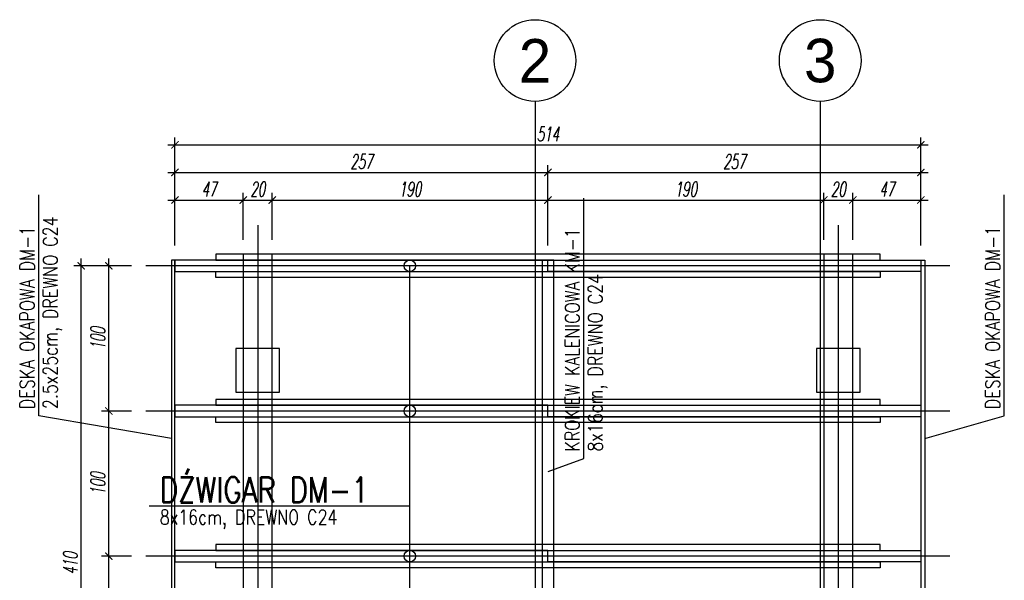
# Model space of a CAD drawing. Header units: millimetres. Extents: x -66901 to 936319, y -323998 to 488548.
# Tile 81 of 84: x 552315 to 559098, y 484685 to 488548. Entities that reach past the tile are written whole.
import ezdxf
from ezdxf.enums import TextEntityAlignment as Align
from ezdxf.lldxf.tags import DXFTag

# ---------------------------------------------------------------- set-up
doc = ezdxf.new("R2010")
doc.units = ezdxf.units.MM
doc.header["$LTSCALE"] = 5
doc.header["$MEASUREMENT"] = 0
for name, color, linetype in [('K-DREWNO', 15, 'Continuous'), ('k-kleszcze', 41, 'DASHED2'), ('K-OSIE', 1, 'CENTER'), ('K-S$UPY', 4, 'Continuous'), ('K-WYMIARY', 254, 'Continuous'), ('N-20', 254, 'Continuous'), ('N-25', 71, 'Continuous'), ('N-50', 4, 'Continuous'), ('S-25', 71, 'Continuous'), ('S-35', 101, 'Continuous')]:
    doc.layers.add(name, color=color, linetype=linetype)
doc.styles.add('GENERATED_STYLE_3', font='txt')
doc.styles.add('ROMANS', font='romans.shx', dxfattribs={"width": 0.8, "oblique": 10})
doc.styles.add('WYMIARY', font='romans.shx', dxfattribs={"width": 0.6, "oblique": 10})
tags = doc.linetypes.add('CENTER', pattern=[2, 1.25, -0.25, 0.25, -0.25]).pattern_tags.tags
tags[10:11] = [DXFTag(74, 4), DXFTag(75, 0), DXFTag(340, '0'), DXFTag(46, 1.0), DXFTag(50, 0.0), DXFTag(44, 0.0), DXFTag(45, 0.0)]
tags[8:9] = [DXFTag(74, 4), DXFTag(75, 0), DXFTag(340, '0'), DXFTag(46, 1.0), DXFTag(50, 0.0), DXFTag(44, 0.0), DXFTag(45, 0.0)]
tags[6:7] = [DXFTag(74, 4), DXFTag(75, 0), DXFTag(340, '0'), DXFTag(46, 1.0), DXFTag(50, 0.0), DXFTag(44, 0.0), DXFTag(45, 0.0)]
tags[4:5] = [DXFTag(74, 4), DXFTag(75, 0), DXFTag(340, '0'), DXFTag(46, 1.0), DXFTag(50, 0.0), DXFTag(44, 0.0), DXFTag(45, 0.0)]
tags = doc.linetypes.add('DASHED2', pattern=[0.375, 0.25, -0.125]).pattern_tags.tags
tags[6:7] = [DXFTag(74, 4), DXFTag(75, 0), DXFTag(340, '0'), DXFTag(46, 1.0), DXFTag(50, 0.0), DXFTag(44, 0.0), DXFTag(45, 0.0)]
tags[4:5] = [DXFTag(74, 4), DXFTag(75, 0), DXFTag(340, '0'), DXFTag(46, 1.0), DXFTag(50, 0.0), DXFTag(44, 0.0), DXFTag(45, 0.0)]
doc.dimstyles.new('CM50', dxfattribs={"dimscale": 50, "dimtxt": 2, "dimasz": 1, "dimexe": 1, "dimexo": 2, "dimgap": 0.5, "dimtad": 1, "dimlfac": 0.1, "dimrnd": 0.5, "dimdsep": 46, "dimtxsty": 'WYMIARY', "dimblk": 'ARCHTICK', "dimcen": 0, "dimdle": 1, "dimclrd": 253, "dimclre": 251, "dimclrt": 30, "dimaunit": 1, "dimadec": 0, "dimazin": 0, "dimtfac": 1, "dimtix": 1, "dimtmove": 0, "dimatfit": 3, "dimldrblk": 'ARCHTICK', "dimfxl": 1, "dimtvp": 0.4, "dimtolj": 1, "dimarcsym": 0})

# ---------------------------------------------------------------- blocks, each defined once
blk = doc.blocks.new('_ArchTick')
at = {"color": 0, "linetype": 'ByBlock', "const_width": 0.15}
blk.add_lwpolyline([(-0.5, -0.5), (0.5, 0.5)], dxfattribs=at)
blk = doc.blocks.new('*D7')
at = {"layer": 'Defpoints', "color": 0, "transparency": 16777216}
for p in [(552928.5, 484851.5), (553184.5, 484851.5), (553184.5, 483851.5)]:
    blk.add_point(p, dxfattribs=at)
at = {"layer": 'K-WYMIARY', "color": 253, "lineweight": -2, "transparency": 16777216}
blk.add_line((552928.5, 483801.5), (552928.5, 484901.5), dxfattribs=at)
at = {"layer": 'K-WYMIARY', "color": 251, "lineweight": -2, "transparency": 16777216}
for p, q in [((553084.5, 484851.5), (552878.5, 484851.5)), ((553084.5, 483851.5), (552878.5, 483851.5))]:
    blk.add_line(p, q, dxfattribs=at)
at = {"layer": 'K-WYMIARY', "color": 253, "lineweight": -2, "transparency": 16777216, "xscale": 50, "yscale": 50, "zscale": 50}
for p, rotation in [((552928.5, 484851.5), 90), ((552928.5, 483851.5), 270)]:
    blk.add_blockref('_ArchTick', p, dxfattribs=dict(at, rotation=rotation))
at = {"layer": 'K-WYMIARY', "color": 30, "transparency": 16777216, "insert": (552853.5, 484351.5), "char_height": 100, "attachment_point": 5, "rotation": 90, "style": 'WYMIARY'}
blk.add_mtext('\\A1;100', dxfattribs=at)
blk = doc.blocks.new('*D4')
at = {"layer": 'Defpoints', "color": 0, "transparency": 16777216}
for p in [(552928.5, 485851.5), (553184.5, 485851.5), (553184.5, 484851.5)]:
    blk.add_point(p, dxfattribs=at)
at = {"layer": 'K-WYMIARY', "color": 253, "lineweight": -2, "transparency": 16777216}
blk.add_line((552928.5, 484801.5), (552928.5, 485901.5), dxfattribs=at)
at = {"layer": 'K-WYMIARY', "color": 251, "lineweight": -2, "transparency": 16777216}
for p, q in [((553084.5, 485851.5), (552878.5, 485851.5)), ((553084.5, 484851.5), (552878.5, 484851.5))]:
    blk.add_line(p, q, dxfattribs=at)
at = {"layer": 'K-WYMIARY', "color": 253, "lineweight": -2, "transparency": 16777216, "xscale": 50, "yscale": 50, "zscale": 50}
for p, rotation in [((552928.5, 485851.5), 90), ((552928.5, 484851.5), 270)]:
    blk.add_blockref('_ArchTick', p, dxfattribs=dict(at, rotation=rotation))
at = {"layer": 'K-WYMIARY', "color": 30, "transparency": 16777216, "insert": (552853.5, 485351.5), "char_height": 100, "attachment_point": 5, "rotation": 90, "style": 'WYMIARY'}
blk.add_mtext('\\A1;100', dxfattribs=at)
blk = doc.blocks.new('*D5')
at = {"layer": 'Defpoints', "color": 0, "transparency": 16777216}
for p in [(552738.5, 486851.5), (553184.5, 486851.5), (552825.5, 482751.5)]:
    blk.add_point(p, dxfattribs=at)
at = {"layer": 'K-WYMIARY', "color": 251, "lineweight": -2, "transparency": 16777216}
for p, q in [((553084.5, 486851.5), (552688.5, 486851.5)), ((552725.5, 482751.5), (552688.5, 482751.5))]:
    blk.add_line(p, q, dxfattribs=at)
at = {"layer": 'K-WYMIARY', "color": 253, "lineweight": -2, "transparency": 16777216}
blk.add_line((552738.5, 482701.5), (552738.5, 486901.5), dxfattribs=at)
at = {"layer": 'K-WYMIARY', "color": 253, "lineweight": -2, "transparency": 16777216, "xscale": 50, "yscale": 50, "zscale": 50}
for p, rotation in [((552738.5, 486851.5), 90), ((552738.5, 482751.5), 270)]:
    blk.add_blockref('_ArchTick', p, dxfattribs=dict(at, rotation=rotation))
at = {"layer": 'K-WYMIARY', "color": 30, "transparency": 16777216, "insert": (552663.5, 484801.5), "char_height": 100, "attachment_point": 5, "rotation": 90, "style": 'WYMIARY'}
blk.add_mtext('\\A1;410', dxfattribs=at)
blk = doc.blocks.new('*D33')
at = {"layer": 'Defpoints', "color": 0, "transparency": 16777216}
for p in [(552928.5, 486851.5), (553184.5, 486851.5), (553184.5, 485851.5)]:
    blk.add_point(p, dxfattribs=at)
at = {"layer": 'K-WYMIARY', "color": 251, "lineweight": -2, "transparency": 16777216}
for p, q in [((553084.5, 486851.5), (552878.5, 486851.5)), ((553084.5, 485851.5), (552878.5, 485851.5))]:
    blk.add_line(p, q, dxfattribs=at)
at = {"layer": 'K-WYMIARY', "color": 253, "lineweight": -2, "transparency": 16777216}
blk.add_line((552928.5, 485801.5), (552928.5, 486901.5), dxfattribs=at)
at = {"layer": 'K-WYMIARY', "color": 253, "lineweight": -2, "transparency": 16777216, "xscale": 50, "yscale": 50, "zscale": 50}
for p, rotation in [((552928.5, 486851.5), 90), ((552928.5, 485851.5), 270)]:
    blk.add_blockref('_ArchTick', p, dxfattribs=dict(at, rotation=rotation))
at = {"layer": 'K-WYMIARY', "color": 30, "transparency": 16777216, "insert": (552853.5, 486351.5), "char_height": 100, "attachment_point": 5, "rotation": 90, "style": 'WYMIARY'}
blk.add_mtext('\\A1;100', dxfattribs=at)
blk = doc.blocks.new('*D72')
at = {"layer": 'Defpoints', "color": 0, "transparency": 16777216}
for p in [(553854.5, 487305), (553854.5, 486931.5), (553384.5, 486891.5)]:
    blk.add_point(p, dxfattribs=at)
at = {"layer": 'K-WYMIARY', "color": 251, "lineweight": -2, "transparency": 16777216}
for p, q in [((553384.5, 486991.5), (553384.5, 487355)), ((553854.5, 487031.5), (553854.5, 487355))]:
    blk.add_line(p, q, dxfattribs=at)
at = {"layer": 'K-WYMIARY', "color": 253, "lineweight": -2, "transparency": 16777216}
blk.add_line((553334.5, 487305), (553904.5, 487305), dxfattribs=at)
at = {"layer": 'K-WYMIARY', "color": 253, "lineweight": -2, "transparency": 16777216, "xscale": 50, "yscale": 50, "zscale": 50, "rotation": 180}
blk.add_blockref('_ArchTick', (553384.5, 487305), dxfattribs=at)
at = {"layer": 'K-WYMIARY', "color": 253, "lineweight": -2, "transparency": 16777216, "xscale": 50, "yscale": 50, "zscale": 50}
blk.add_blockref('_ArchTick', (553854.5, 487305), dxfattribs=at)
at = {"layer": 'K-WYMIARY', "color": 30, "transparency": 16777216, "insert": (553619.5, 487380), "char_height": 100, "attachment_point": 5, "style": 'WYMIARY'}
blk.add_mtext('\\A1;47', dxfattribs=at)
blk = doc.blocks.new('*D73')
at = {"layer": 'Defpoints', "color": 0, "transparency": 16777216}
for p in [(554054.5, 487305), (553854.5, 486931.5), (554054.5, 486931.5)]:
    blk.add_point(p, dxfattribs=at)
at = {"layer": 'K-WYMIARY', "color": 251, "lineweight": -2, "transparency": 16777216}
for p, q in [((553854.5, 487031.5), (553854.5, 487355)), ((554054.5, 487031.5), (554054.5, 487355))]:
    blk.add_line(p, q, dxfattribs=at)
at = {"layer": 'K-WYMIARY', "color": 253, "lineweight": -2, "transparency": 16777216}
blk.add_line((553804.5, 487305), (554104.5, 487305), dxfattribs=at)
at = {"layer": 'K-WYMIARY', "color": 253, "lineweight": -2, "transparency": 16777216, "xscale": 50, "yscale": 50, "zscale": 50, "rotation": 180}
blk.add_blockref('_ArchTick', (553854.5, 487305), dxfattribs=at)
at = {"layer": 'K-WYMIARY', "color": 253, "lineweight": -2, "transparency": 16777216, "xscale": 50, "yscale": 50, "zscale": 50}
blk.add_blockref('_ArchTick', (554054.5, 487305), dxfattribs=at)
at = {"layer": 'K-WYMIARY', "color": 30, "transparency": 16777216, "insert": (553954.5, 487380), "char_height": 100, "attachment_point": 5, "style": 'WYMIARY'}
blk.add_mtext('\\A1;20', dxfattribs=at)
blk = doc.blocks.new('*D74')
at = {"layer": 'Defpoints', "color": 0, "transparency": 16777216}
for p in [(555953.8, 487305), (554054.5, 486931.5), (555953.8, 486891.5)]:
    blk.add_point(p, dxfattribs=at)
at = {"layer": 'K-WYMIARY', "color": 251, "lineweight": -2, "transparency": 16777216}
for p, q in [((554054.5, 487031.5), (554054.5, 487355)), ((555953.8, 486991.5), (555953.8, 487355))]:
    blk.add_line(p, q, dxfattribs=at)
at = {"layer": 'K-WYMIARY', "color": 253, "lineweight": -2, "transparency": 16777216}
blk.add_line((554004.5, 487305), (556003.8, 487305), dxfattribs=at)
at = {"layer": 'K-WYMIARY', "color": 253, "lineweight": -2, "transparency": 16777216, "xscale": 50, "yscale": 50, "zscale": 50, "rotation": 180}
blk.add_blockref('_ArchTick', (554054.5, 487305), dxfattribs=at)
at = {"layer": 'K-WYMIARY', "color": 253, "lineweight": -2, "transparency": 16777216, "xscale": 50, "yscale": 50, "zscale": 50}
blk.add_blockref('_ArchTick', (555953.8, 487305), dxfattribs=at)
at = {"layer": 'K-WYMIARY', "color": 30, "transparency": 16777216, "insert": (555004.2, 487380), "char_height": 100, "attachment_point": 5, "style": 'WYMIARY'}
blk.add_mtext('\\A1;190', dxfattribs=at)
blk = doc.blocks.new('*D75')
at = {"layer": 'Defpoints', "color": 0, "transparency": 16777216}
for p in [(557854.5, 487305), (557854.5, 486931.5), (555953.8, 486891.5)]:
    blk.add_point(p, dxfattribs=at)
at = {"layer": 'K-WYMIARY', "color": 251, "lineweight": -2, "transparency": 16777216}
for p, q in [((555953.8, 486991.5), (555953.8, 487355)), ((557854.5, 487031.5), (557854.5, 487355))]:
    blk.add_line(p, q, dxfattribs=at)
at = {"layer": 'K-WYMIARY', "color": 253, "lineweight": -2, "transparency": 16777216}
blk.add_line((555903.8, 487305), (557904.5, 487305), dxfattribs=at)
at = {"layer": 'K-WYMIARY', "color": 253, "lineweight": -2, "transparency": 16777216, "xscale": 50, "yscale": 50, "zscale": 50, "rotation": 180}
blk.add_blockref('_ArchTick', (555953.8, 487305), dxfattribs=at)
at = {"layer": 'K-WYMIARY', "color": 253, "lineweight": -2, "transparency": 16777216, "xscale": 50, "yscale": 50, "zscale": 50}
blk.add_blockref('_ArchTick', (557854.5, 487305), dxfattribs=at)
at = {"layer": 'K-WYMIARY', "color": 30, "transparency": 16777216, "insert": (556904.2, 487380), "char_height": 100, "attachment_point": 5, "style": 'WYMIARY'}
blk.add_mtext('\\A1;190', dxfattribs=at)
blk = doc.blocks.new('*D76')
at = {"layer": 'Defpoints', "color": 0, "transparency": 16777216}
for p in [(558054.5, 487305), (557854.5, 486931.5), (558054.5, 486931.5)]:
    blk.add_point(p, dxfattribs=at)
at = {"layer": 'K-WYMIARY', "color": 251, "lineweight": -2, "transparency": 16777216}
for p, q in [((557854.5, 487031.5), (557854.5, 487355)), ((558054.5, 487031.5), (558054.5, 487355))]:
    blk.add_line(p, q, dxfattribs=at)
at = {"layer": 'K-WYMIARY', "color": 253, "lineweight": -2, "transparency": 16777216}
blk.add_line((557804.5, 487305), (558104.5, 487305), dxfattribs=at)
at = {"layer": 'K-WYMIARY', "color": 253, "lineweight": -2, "transparency": 16777216, "xscale": 50, "yscale": 50, "zscale": 50, "rotation": 180}
blk.add_blockref('_ArchTick', (557854.5, 487305), dxfattribs=at)
at = {"layer": 'K-WYMIARY', "color": 253, "lineweight": -2, "transparency": 16777216, "xscale": 50, "yscale": 50, "zscale": 50}
blk.add_blockref('_ArchTick', (558054.5, 487305), dxfattribs=at)
at = {"layer": 'K-WYMIARY', "color": 30, "transparency": 16777216, "insert": (557954.5, 487380), "char_height": 100, "attachment_point": 5, "style": 'WYMIARY'}
blk.add_mtext('\\A1;20', dxfattribs=at)
blk = doc.blocks.new('*D77')
at = {"layer": 'Defpoints', "color": 0, "transparency": 16777216}
for p in [(558523.1, 487305), (558054.5, 486931.5), (558523.1, 486891.5)]:
    blk.add_point(p, dxfattribs=at)
at = {"layer": 'K-WYMIARY', "color": 251, "lineweight": -2, "transparency": 16777216}
for p, q in [((558054.5, 487031.5), (558054.5, 487355)), ((558523.1, 486991.5), (558523.1, 487355))]:
    blk.add_line(p, q, dxfattribs=at)
at = {"layer": 'K-WYMIARY', "color": 253, "lineweight": -2, "transparency": 16777216}
blk.add_line((558004.5, 487305), (558573.1, 487305), dxfattribs=at)
at = {"layer": 'K-WYMIARY', "color": 253, "lineweight": -2, "transparency": 16777216, "xscale": 50, "yscale": 50, "zscale": 50, "rotation": 180}
blk.add_blockref('_ArchTick', (558054.5, 487305), dxfattribs=at)
at = {"layer": 'K-WYMIARY', "color": 253, "lineweight": -2, "transparency": 16777216, "xscale": 50, "yscale": 50, "zscale": 50}
blk.add_blockref('_ArchTick', (558523.1, 487305), dxfattribs=at)
at = {"layer": 'K-WYMIARY', "color": 30, "transparency": 16777216, "insert": (558288.8, 487380), "char_height": 100, "attachment_point": 5, "style": 'WYMIARY'}
blk.add_mtext('\\A1;47', dxfattribs=at)
blk = doc.blocks.new('*D78')
at = {"layer": 'Defpoints', "color": 0, "transparency": 16777216}
for p in [(555953.8, 487495), (553384.5, 486891.5), (555953.8, 486891.5)]:
    blk.add_point(p, dxfattribs=at)
at = {"layer": 'K-WYMIARY', "color": 251, "lineweight": -2, "transparency": 16777216}
for p, q in [((553384.5, 486991.5), (553384.5, 487545)), ((555953.8, 486991.5), (555953.8, 487545))]:
    blk.add_line(p, q, dxfattribs=at)
at = {"layer": 'K-WYMIARY', "color": 253, "lineweight": -2, "transparency": 16777216}
blk.add_line((553334.5, 487495), (556003.8, 487495), dxfattribs=at)
at = {"layer": 'K-WYMIARY', "color": 253, "lineweight": -2, "transparency": 16777216, "xscale": 50, "yscale": 50, "zscale": 50, "rotation": 180}
blk.add_blockref('_ArchTick', (553384.5, 487495), dxfattribs=at)
at = {"layer": 'K-WYMIARY', "color": 253, "lineweight": -2, "transparency": 16777216, "xscale": 50, "yscale": 50, "zscale": 50}
blk.add_blockref('_ArchTick', (555953.8, 487495), dxfattribs=at)
at = {"layer": 'K-WYMIARY', "color": 30, "transparency": 16777216, "insert": (554669.2, 487570), "char_height": 100, "attachment_point": 5, "style": 'WYMIARY'}
blk.add_mtext('\\A1;257', dxfattribs=at)
blk = doc.blocks.new('*D79')
at = {"layer": 'Defpoints', "color": 0, "transparency": 16777216}
for p in [(558523.1, 487495), (555953.8, 486891.5), (558523.1, 486891.5)]:
    blk.add_point(p, dxfattribs=at)
at = {"layer": 'K-WYMIARY', "color": 251, "lineweight": -2, "transparency": 16777216}
for p, q in [((555953.8, 486991.5), (555953.8, 487545)), ((558523.1, 486991.5), (558523.1, 487545))]:
    blk.add_line(p, q, dxfattribs=at)
at = {"layer": 'K-WYMIARY', "color": 253, "lineweight": -2, "transparency": 16777216}
blk.add_line((555903.8, 487495), (558573.1, 487495), dxfattribs=at)
at = {"layer": 'K-WYMIARY', "color": 253, "lineweight": -2, "transparency": 16777216, "xscale": 50, "yscale": 50, "zscale": 50, "rotation": 180}
blk.add_blockref('_ArchTick', (555953.8, 487495), dxfattribs=at)
at = {"layer": 'K-WYMIARY', "color": 253, "lineweight": -2, "transparency": 16777216, "xscale": 50, "yscale": 50, "zscale": 50}
blk.add_blockref('_ArchTick', (558523.1, 487495), dxfattribs=at)
at = {"layer": 'K-WYMIARY', "color": 30, "transparency": 16777216, "insert": (557238.5, 487570), "char_height": 100, "attachment_point": 5, "style": 'WYMIARY'}
blk.add_mtext('\\A1;257', dxfattribs=at)
blk = doc.blocks.new('*D80')
at = {"layer": 'Defpoints', "color": 0, "transparency": 16777216}
for p in [(558523.1, 487685), (553384.5, 486891.5), (558523.1, 486891.5)]:
    blk.add_point(p, dxfattribs=at)
at = {"layer": 'K-WYMIARY', "color": 251, "lineweight": -2, "transparency": 16777216}
for p, q in [((553384.5, 486991.5), (553384.5, 487735)), ((558523.1, 486991.5), (558523.1, 487735))]:
    blk.add_line(p, q, dxfattribs=at)
at = {"layer": 'K-WYMIARY', "color": 253, "lineweight": -2, "transparency": 16777216}
blk.add_line((553334.5, 487685), (558573.1, 487685), dxfattribs=at)
at = {"layer": 'K-WYMIARY', "color": 253, "lineweight": -2, "transparency": 16777216, "xscale": 50, "yscale": 50, "zscale": 50, "rotation": 180}
blk.add_blockref('_ArchTick', (553384.5, 487685), dxfattribs=at)
at = {"layer": 'K-WYMIARY', "color": 253, "lineweight": -2, "transparency": 16777216, "xscale": 50, "yscale": 50, "zscale": 50}
blk.add_blockref('_ArchTick', (558523.1, 487685), dxfattribs=at)
at = {"layer": 'K-WYMIARY', "color": 30, "transparency": 16777216, "insert": (555953.8, 487760), "char_height": 100, "attachment_point": 5, "style": 'WYMIARY'}
blk.add_mtext('\\A1;514', dxfattribs=at)

msp = doc.modelspace()

# ---------------------------------------------------------------- linework, layer by layer
at = {"layer": 'K-DREWNO'}
for points in [[(553854.49, 482751.489), (554054.49, 482751.489), (554054.49, 486931.489), (553854.49, 486931.489)], [(557854.49, 482751.489), (558054.49, 482751.489), (558054.49, 486931.489), (557854.49, 486931.489)], [(553384.49, 486891.489), (553384.49, 486811.489), (555953.814, 486811.489), (555953.814, 486891.489)], [(558523.137, 486891.489), (558523.137, 486811.489), (555953.814, 486811.489), (555953.814, 486891.489)], [(553384.49, 485891.489), (553384.49, 485811.489), (555953.814, 485811.489), (555953.814, 485891.489)], [(558523.137, 485891.489), (558523.137, 485811.489), (555953.814, 485811.489), (555953.814, 485891.489)], [(553384.49, 484891.489), (553384.49, 484811.489), (555953.814, 484811.489), (555953.814, 484891.489)], [(558523.137, 484891.489), (558523.137, 484811.489), (555953.814, 484811.489), (555953.814, 484891.489)]]:
    msp.add_lwpolyline(points, close=True, dxfattribs=at)
msp.add_lwpolyline([(555994.49, 481025.484), (555994.49, 486891.489), (555914.49, 486891.489), (555914.49, 481025.484)], dxfattribs=at)
at = {"layer": 'k-kleszcze'}
for points in [[(553665.162, 486931.489), (553665.162, 486891.489), (558243.818, 486891.489), (558243.818, 486931.489)], [(553359.49, 483481.489), (553384.49, 483456.489), (553384.49, 486891.489), (553359.49, 486891.489)], [(558549.49, 483481.489), (558524.49, 483456.489), (558524.49, 486891.489), (558549.49, 486891.489)], [(553665.162, 486771.489), (553665.162, 486811.489), (558243.818, 486811.489), (558243.818, 486771.489)], [(553665.162, 485931.489), (553665.162, 485891.489), (558243.818, 485891.489), (558243.818, 485931.489)], [(553665.162, 485771.489), (553665.162, 485811.489), (558243.818, 485811.489), (558243.818, 485771.489)], [(553665.162, 484931.489), (553665.162, 484891.489), (558243.818, 484891.489), (558243.818, 484931.489)], [(553665.162, 484771.489), (553665.162, 484811.489), (558243.818, 484811.489), (558243.818, 484771.489)]]:
    msp.add_lwpolyline(points, close=True, dxfattribs=at)
at = {"layer": 'K-OSIE'}
for p, q in [((555864.839, 487985), (555864.839, 471697.5)), ((557829.852, 487985), (557829.852, 471697.5)), ((553954.49, 487131.489), (553954.49, 482631.489)), ((557954.49, 487131.489), (557954.49, 482631.489)), ((558723.137, 486851.489), (553184.49, 486851.489)), ((558723.137, 485851.489), (553184.49, 485851.489)), ((558723.137, 484851.489), (553184.49, 484851.489))]:
    msp.add_line(p, q, dxfattribs=at)
for centre in [(555864.839, 488266.25), (557829.852, 488266.25)]:
    msp.add_circle(centre, 281.25, dxfattribs=at)
at = {"layer": 'K-S$UPY'}
for points in [[(553804.49, 485981.489), (554104.49, 485981.489), (554104.49, 486281.489), (553804.49, 486281.489)], [(557804.49, 485981.489), (558104.49, 485981.489), (558104.49, 486281.489), (557804.49, 486281.489)]]:
    msp.add_lwpolyline(points, close=True, dxfattribs=at)
at = {"layer": 'N-20'}
for p, q in [((555002.593, 483851.489), (555002.593, 486851.489)), ((553359.49, 485662.394), (552446.5, 485817.5)), ((558549.49, 485662.394), (559098, 485817.5)), ((555954.49, 485435.5), (556201.5, 485524.54))]:
    msp.add_line(p, q, dxfattribs=at)
at = {"layer": 'N-25'}
for centre in [(555002.593, 486851.489), (555002.593, 485851.489), (555002.593, 484851.489)]:
    msp.add_circle(centre, 40, dxfattribs=at)
at = {"layer": 'S-25'}
for p, q in [((552446.5, 485817.5), (552446.5, 487341.943)), ((556201.5, 485524.54), (556201.5, 487317.087)), ((559098, 485817.5), (559098, 487341.943)), ((555002.593, 485195.5), (553207.044, 485195.5))]:
    msp.add_line(p, q, dxfattribs=at)

# ---------------------------------------------------------------- texts
at = {"layer": 'N-50', "style": 'GENERATED_STYLE_3'}
for s, p in [('2', (555864.839, 488266.25)), ('3', (557829.852, 488266.25))]:
    msp.add_text(s, height=300, dxfattribs=at).set_placement(p, align=Align.MIDDLE)
at = {"layer": 'S-25', "style": 'ROMANS', "width": 0.8}
for s, rotation, p in [('DESKA OKAPOWA DM-1', 90, (552416.5, 485864.96)), ('2.5x25cm, DREWNO C24', 90, (552575.568, 485864.96)), ('DESKA OKAPOWA DM-1', 90, (559068, 485864.96)), ('KROKIEW KALENICOWA KM-1', 90, (556171.5, 485572)), ('8x16cm, DREWNO C24', 90, (556330.568, 485572)), ('8x16cm, DREWNO C24', 360, (553279.876, 485070.5))]:
    msp.add_text(s, height=100, rotation=rotation, dxfattribs=at).set_placement(p)
at = {"layer": 'S-35', "style": 'ROMANS', "width": 0.8}
msp.add_text('DŹWIGAR DM-1', height=175, dxfattribs=at).set_placement((553279.876, 485220.5))

# ---------------------------------------------------------------- dimensions: what is measured, and where the dimension line sits
at = {"layer": 'K-WYMIARY'}
for base, p1, p2, picture, middle in [((558523.137, 487685), (553384.49, 486891.489), (558523.137, 486891.489), '*D80', (555953.814, 487760)), ((555953.814, 487495), (553384.49, 486891.489), (555953.814, 486891.489), '*D78', (554669.152, 487570)), ((558523.137, 487495), (555953.814, 486891.489), (558523.137, 486891.489), '*D79', (557238.476, 487570)), ((553854.49, 487305), (553384.49, 486891.489), (553854.49, 486931.489), '*D72', (553619.49, 487380)), ((554054.49, 487305), (553854.49, 486931.489), (554054.49, 486931.489), '*D73', (553954.49, 487380)), ((555953.814, 487305), (554054.49, 486931.489), (555953.814, 486891.489), '*D74', (555004.152, 487380)), ((557854.49, 487305), (555953.814, 486891.489), (557854.49, 486931.489), '*D75', (556904.152, 487380)), ((558054.49, 487305), (557854.49, 486931.489), (558054.49, 486931.489), '*D76', (557954.49, 487380)), ((558523.137, 487305), (558054.49, 486931.489), (558523.137, 486891.489), '*D77', (558288.814, 487380))]:
    dim = msp.add_linear_dim(base=base, p1=p1, p2=p2, dimstyle='CM50', override={"dimtmove": 1, "dimfxl": 0}, dxfattribs=at)
    dim.commit()
    dim.dimension.update_dxf_attribs({"geometry": picture, "text_midpoint": middle})
for base, p1, p2, picture, middle in [((552738.5, 486851.489), (552825.5, 482751.489), (553184.49, 486851.489), '*D5', (552663.5, 484801.489)), ((552928.5, 486851.489), (553184.49, 485851.489), (553184.49, 486851.489), '*D33', (552853.5, 486351.489)), ((552928.5, 485851.489), (553184.49, 484851.489), (553184.49, 485851.489), '*D4', (552853.5, 485351.489)), ((552928.5, 484851.489), (553184.49, 483851.489), (553184.49, 484851.489), '*D7', (552853.5, 484351.489))]:
    dim = msp.add_linear_dim(base=base, p1=p1, p2=p2, angle=90, dimstyle='CM50', override={"dimtmove": 1, "dimfxl": 0}, dxfattribs=at)
    dim.commit()
    dim.dimension.update_dxf_attribs({"geometry": picture, "text_midpoint": middle})

doc.saveas('drawing.dxf')
